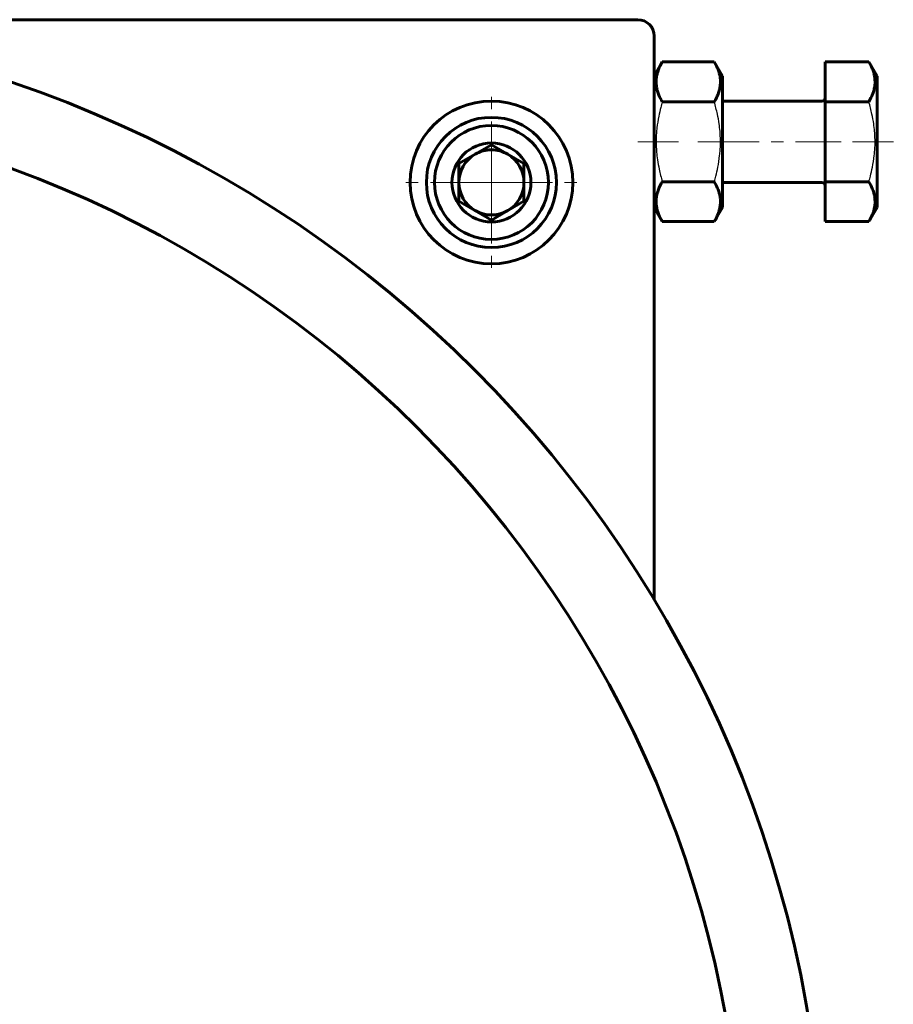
# Model space of a CAD drawing. Header units: millimetres. Extents: x -361 to 731, y -180 to 180.
# Tile 14 of 14: x 623 to 731, y 0 to 121. Entities that reach past the tile are written whole.
import ezdxf

# ---------------------------------------------------------------- set-up
doc = ezdxf.new("R2010")
doc.units = ezdxf.units.MM
for name, pattern in [('K5LT-1', [0]), ('K5LT_AXLED', [12, 7.5, -1.5, 1.5, -1.5]), ('K5LT_BASIC', [0])]:
    doc.linetypes.add(name, pattern=pattern)
doc.layers.add('Системный слой (1)', color=7, linetype='Continuous', true_color=0x6c6c6c)

# ---------------------------------------------------------------- blocks, each defined once
blk = doc.blocks.new('U70')
at = {"layer": 'Системный слой (1)', "color": 30, "linetype": 'K5LT_AXLED', "lineweight": 18, "true_color": 0xff8000}
for q in [(681.44, 113), (669.44, 101), (693.44, 101), (681.44, 89)]:
    blk.add_line((681.44, 101), q, dxfattribs=at)

msp = doc.modelspace()

# ---------------------------------------------------------------- linework, layer by layer
at = {"layer": 'Системный слой (1)', "color": 150, "linetype": 'K5LT_BASIC', "lineweight": 60, "true_color": 0x0080ff}
for p, q in [((699.44, 121), (575.44, 121)), ((701.44, 49.72), (701.44, 119)), ((701.44, 114.08), (702.44, 115.81)), ((702.44, 115.81), (708.83, 115.81)), ((708.83, 115.81), (709.84, 114.08)), ((722.44, 115.81), (722.44, 110.91)), ((722.44, 115.81), (727.83, 115.81)), ((727.83, 115.81), (728.84, 114.08)), ((709.84, 97.92), (709.84, 114.08)), ((728.84, 97.92), (728.84, 114.08)), ((702.44, 110.91), (708.83, 110.91)), ((722.04, 111), (709.84, 111)), ((722.44, 110.91), (727.83, 110.91)), ((722.44, 110.91), (722.44, 101.09)), ((681.44, 105.62), (677.44, 103.31)), ((685.44, 103.31), (681.44, 105.62)), ((677.44, 103.31), (677.44, 98.69)), ((685.44, 98.69), (685.44, 103.31)), ((702.44, 101.09), (708.83, 101.09)), ((722.04, 101), (709.84, 101)), ((722.44, 101.09), (727.83, 101.09)), ((722.44, 101.09), (722.44, 96.19)), ((677.44, 98.69), (681.44, 96.38)), ((681.44, 96.38), (685.44, 98.69)), ((701.44, 97.92), (702.44, 96.19)), ((708.83, 96.19), (709.84, 97.92)), ((727.83, 96.19), (728.84, 97.92)), ((702.44, 96.19), (708.83, 96.19)), ((722.44, 96.19), (727.83, 96.19))]:
    msp.add_line(p, q, dxfattribs=at)
at = {"layer": 'Системный слой (1)', "color": 30, "linetype": 'K5LT_AXLED', "lineweight": 18, "true_color": 0xff8000}
for p, q in [((699.44, 106), (704.44, 106)), ((706.83, 106), (724.44, 106)), ((725.83, 106), (730.84, 106))]:
    msp.add_line(p, q, dxfattribs=at)
at = {"layer": 'Системный слой (1)', "color": 150, "linetype": 'K5LT_BASIC', "lineweight": 60, "true_color": 0x0080ff}
for centre, radius in [((575.44, -26), 147), ((575.44, -26), 137), ((681.44, 101), 10), ((681.44, 101), 8), ((681.44, 101), 7), ((681.44, 101), 4.85)]:
    msp.add_circle(centre, radius, dxfattribs=at)
for centre, radius, start, end in [((699.44, 119), 2, 0, 90), ((722.04, 111.4), 0.4, 270, 0), ((681.44, 101), 4, 120, 180), ((681.44, 101), 4, 90, 120), ((681.44, 101), 4, 60, 90), ((681.44, 101), 4, 0, 60), ((681.44, 101), 4, 180, 240), ((681.44, 101), 4, 300, 0), ((722.04, 100.6), 0.4, 0, 90), ((681.44, 101), 4, 240, 300)]:
    msp.add_arc(centre, radius, start, end, dxfattribs=at)
for points in [[(702.44, 115.81), (702.26, 115.5), (702.05, 115.09), (701.86, 114.55), (701.78, 114.22), (701.72, 113.9), (701.68, 113.59), (701.68, 113.3), (701.7, 112.98), (701.75, 112.62), (701.85, 112.19), (702.06, 111.62), (702.28, 111.18), (702.44, 110.91)], [(708.83, 110.91), (709.01, 111.22), (709.22, 111.63), (709.41, 112.18), (709.49, 112.5), (709.56, 112.83), (709.59, 113.13), (709.59, 113.42), (709.58, 113.75), (709.52, 114.1), (709.42, 114.53), (709.21, 115.1), (708.99, 115.54), (708.83, 115.81)], [(727.83, 110.91), (728.01, 111.22), (728.22, 111.63), (728.41, 112.18), (728.49, 112.5), (728.56, 112.83), (728.59, 113.13), (728.59, 113.42), (728.58, 113.75), (728.52, 114.1), (728.42, 114.53), (728.21, 115.1), (727.99, 115.54), (727.83, 115.81)], [(702.44, 101.09), (702.26, 100.78), (702.05, 100.37), (701.86, 99.82), (701.78, 99.5), (701.72, 99.17), (701.68, 98.87), (701.68, 98.58), (701.7, 98.25), (701.75, 97.9), (701.85, 97.47), (702.06, 96.9), (702.28, 96.46), (702.44, 96.19)], [(708.83, 96.19), (709.01, 96.5), (709.22, 96.91), (709.41, 97.45), (709.49, 97.78), (709.56, 98.1), (709.59, 98.41), (709.59, 98.7), (709.58, 99.02), (709.52, 99.38), (709.42, 99.81), (709.21, 100.38), (708.99, 100.82), (708.83, 101.09)], [(727.83, 96.19), (728.01, 96.5), (728.22, 96.91), (728.41, 97.45), (728.49, 97.78), (728.56, 98.1), (728.59, 98.41), (728.59, 98.7), (728.58, 99.02), (728.52, 99.38), (728.42, 99.81), (728.21, 100.38), (727.99, 100.82), (727.83, 101.09)]]:
    msp.add_open_spline(points, degree=3, knots=[0, 0, 0, 0, 2.750356, 3.588044, 4.637308, 5.492849, 6.359079, 7.188001, 7.964308, 9.085494, 10.187714, 11.611112, 14, 14, 14, 14], dxfattribs=at)
at = {"layer": 'Системный слой (1)', "color": 7, "linetype": 'K5LT-1'}
for points in [[(702.44, 110.91), (702.37, 110.68), (702.21, 110.09), (701.97, 109.03), (701.8, 107.96), (701.72, 107.14), (701.7, 106.68), (701.68, 106.38), (701.68, 106.13), (701.68, 105.86), (701.69, 105.53), (701.71, 105.12), (701.75, 104.54), (701.85, 103.7), (702.02, 102.75), (702.23, 101.85), (702.37, 101.34), (702.44, 101.09)], [(708.83, 101.09), (708.9, 101.32), (709.06, 101.91), (709.3, 102.97), (709.47, 104.04), (709.55, 104.86), (709.58, 105.32), (709.59, 105.62), (709.59, 105.87), (709.59, 106.14), (709.58, 106.47), (709.57, 106.88), (709.52, 107.46), (709.43, 108.3), (709.25, 109.25), (709.04, 110.15), (708.9, 110.66), (708.83, 110.91)], [(727.83, 101.09), (727.9, 101.32), (728.06, 101.91), (728.3, 102.97), (728.47, 104.04), (728.55, 104.86), (728.58, 105.32), (728.59, 105.62), (728.59, 105.87), (728.59, 106.14), (728.58, 106.47), (728.57, 106.88), (728.52, 107.46), (728.43, 108.3), (728.25, 109.25), (728.04, 110.15), (727.9, 110.66), (727.83, 110.91)]]:
    msp.add_open_spline(points, degree=3, knots=[0, 0, 0, 0, 3.152296, 8.024027, 14.430358, 17.4743, 18.996271, 20.518242, 21.409855, 22.301468, 24.084694, 25.867919, 27.651145, 31.792504, 37.072525, 40.536262, 44, 44, 44, 44], dxfattribs=at)

# ---------------------------------------------------------------- block references
at = {"layer": 'Системный слой (1)'}
msp.add_blockref('U70', (0, 0), dxfattribs=at)

doc.saveas('drawing.dxf')
